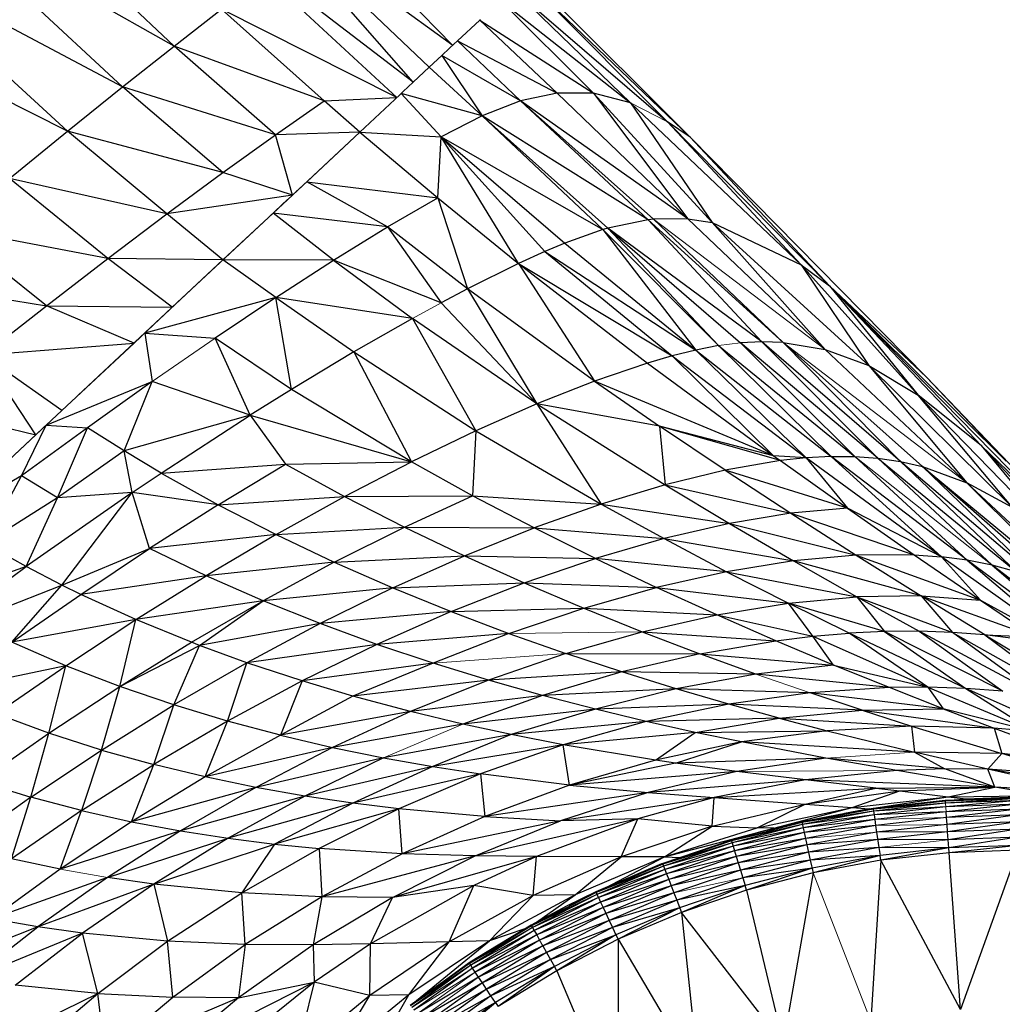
# Paper-space layout '_Right' of a CAD drawing. Header units: millimetres. Extents: x -464 to -1, y 0 to 650.
# Tile 19 of 50: x -39 to -20, y 130 to 149. Entities that reach past the tile are written whole.
import ezdxf

# ---------------------------------------------------------------- set-up
doc = ezdxf.new("R2010")
doc.units = ezdxf.units.MM

psp = doc.layouts.new('_Right')

# ---------------------------------------------------------------- linework, layer by layer
at = {"color": 7, "linetype": 'Continuous', "lineweight": 25}
for p, q in [((-35.931, 148.798), (-39.619, 152.272)), ((-30.61, 148.812), (-33.691, 151.974)), ((-31.366, 148.106), (-34.352, 151.522)), ((-31.056, 148.396), (-34.352, 151.522)), ((-30.61, 148.812), (-34.352, 151.522)), ((-36.917, 148.017), (-40.578, 151.422)), ((-35.931, 148.798), (-40.578, 151.422)), ((-31.677, 147.815), (-35.087, 150.968)), ((-31.366, 148.106), (-35.087, 150.968)), ((-37.968, 147.17), (-41.603, 150.51)), ((-36.917, 148.017), (-41.603, 150.51)), ((-29.239, 150.094), (-26.504, 147.353)), ((-26.073, 147.055), (-29.239, 150.094)), ((-29.456, 149.891), (-27.213, 147.715)), ((-29.456, 149.891), (-26.504, 147.353)), ((-29.697, 149.666), (-27.213, 147.715)), ((-37.968, 147.17), (-42.681, 149.547)), ((-35.931, 148.798), (-35.024, 149.506)), ((-33.068, 147.75), (-35.024, 149.506)), ((-31.677, 147.815), (-35.024, 149.506)), ((-30.52, 148.897), (-30.093, 149.296)), ((-30.098, 149.292), (-30.08, 149.308)), ((-30.093, 149.296), (-28.611, 147.9)), ((-30.093, 149.296), (-27.92, 147.898)), ((-30.672, 148.755), (-30.588, 148.833)), ((-30.588, 148.833), (-30.52, 148.897)), ((-30.52, 148.897), (-30.533, 148.885)), ((-29.313, 147.75), (-30.52, 148.897)), ((-30.52, 148.897), (-28.611, 147.9)), ((-36.917, 148.017), (-35.931, 148.798)), ((-33.994, 147.104), (-35.931, 148.798)), ((-33.068, 147.75), (-35.931, 148.798)), ((-30.815, 148.621), (-30.672, 148.755)), ((-30.815, 148.621), (-31.058, 148.394)), ((-29.313, 147.75), (-30.815, 148.621)), ((-30.815, 148.621), (-30.047, 147.466)), ((-31.366, 148.106), (-31.058, 148.394)), ((-31.057, 148.396), (-30.047, 147.466)), ((-31.554, 147.931), (-31.366, 148.106)), ((-37.968, 147.17), (-36.917, 148.017)), ((-34.999, 146.381), (-36.917, 148.017)), ((-33.994, 147.104), (-36.917, 148.017)), ((-31.596, 147.892), (-31.62, 147.869)), ((-31.554, 147.931), (-31.601, 147.887)), ((-31.596, 147.892), (-30.831, 147.065)), ((-30.047, 147.466), (-31.596, 147.892)), ((-28.611, 147.9), (-29.313, 147.75)), ((-27.92, 147.898), (-28.611, 147.9)), ((-28.611, 147.9), (-26.116, 145.496)), ((-27.92, 147.898), (-26.116, 145.496)), ((-27.92, 147.898), (-25.652, 145.429)), ((-27.213, 147.715), (-27.92, 147.898)), ((-33.994, 147.104), (-33.068, 147.75)), ((-33.068, 147.75), (-31.677, 147.815)), ((-32.384, 147.155), (-33.068, 147.75)), ((-31.62, 147.869), (-32.384, 147.155)), ((-29.313, 147.75), (-30.047, 147.466)), ((-26.873, 145.477), (-29.313, 147.75)), ((-26.771, 145.488), (-29.313, 147.75)), ((-26.116, 145.496), (-29.313, 147.75)), ((-27.213, 147.715), (-25.652, 145.429)), ((-27.213, 147.715), (-23.95, 144.619)), ((-30.047, 147.466), (-30.831, 147.065)), ((-30.047, 147.466), (-27.74, 145.291)), ((-30.047, 147.466), (-27.647, 145.318)), ((-26.873, 145.477), (-30.047, 147.466)), ((-26.504, 147.353), (-23.95, 144.619)), ((-26.073, 147.055), (-26.504, 147.353)), ((-39.075, 146.267), (-37.968, 147.17)), ((-36.071, 145.59), (-37.968, 147.17)), ((-34.999, 146.381), (-37.968, 147.17)), ((-32.384, 147.155), (-33.994, 147.104)), ((-33.672, 145.951), (-32.384, 147.155)), ((-32.384, 147.155), (-33.398, 146.207)), ((-32.384, 147.155), (-30.895, 145.897)), ((-32.384, 147.155), (-30.831, 147.065)), ((-34.999, 146.381), (-33.994, 147.104)), ((-33.672, 145.951), (-33.994, 147.104)), ((-30.895, 145.897), (-30.831, 147.065)), ((-29.35, 144.643), (-30.831, 147.065)), ((-28.852, 144.871), (-30.831, 147.065)), ((-30.831, 147.065), (-28.464, 145.034)), ((-30.831, 147.065), (-27.74, 145.291)), ((-26.073, 147.055), (-23.413, 144.215)), ((-21.556, 142.473), (-26.073, 147.055)), ((-36.071, 145.59), (-34.999, 146.381)), ((-33.672, 145.951), (-34.999, 146.381)), ((-37.199, 144.739), (-39.075, 146.267)), ((-36.071, 145.59), (-39.075, 146.267)), ((-33.609, 146.01), (-33.398, 146.207)), ((-31.856, 145.346), (-33.398, 146.207)), ((-33.398, 146.207), (-30.895, 145.897)), ((-33.672, 145.951), (-36.071, 145.59)), ((-35.966, 143.807), (-33.672, 145.951)), ((-34.118, 145.535), (-33.764, 145.865)), ((-31.856, 145.346), (-30.895, 145.897)), ((-30.895, 145.897), (-30.324, 144.159)), ((-30.895, 145.897), (-29.35, 144.643)), ((-37.199, 144.739), (-36.071, 145.59)), ((-34.999, 144.711), (-36.071, 145.59)), ((-34.042, 145.605), (-34.999, 144.711)), ((-32.888, 144.707), (-34.042, 145.605)), ((-31.856, 145.346), (-34.042, 145.605)), ((-26.873, 145.477), (-27.647, 145.318)), ((-26.771, 145.488), (-26.873, 145.477)), ((-24.701, 143.149), (-26.873, 145.477)), ((-24.297, 143.137), (-26.873, 145.477)), ((-26.116, 145.496), (-26.771, 145.488)), ((-24.297, 143.137), (-26.771, 145.488)), ((-26.116, 145.496), (-23.494, 143.003)), ((-26.116, 145.496), (-25.652, 145.429)), ((-25.652, 145.429), (-22.661, 142.695)), ((-25.652, 145.429), (-23.95, 144.619)), ((-38.372, 143.838), (-40.225, 145.317)), ((-37.199, 144.739), (-40.225, 145.317)), ((-32.888, 144.707), (-31.856, 145.346)), ((-31.856, 145.346), (-30.828, 143.893)), ((-30.324, 144.159), (-31.856, 145.346)), ((-27.74, 145.291), (-28.464, 145.034)), ((-27.647, 145.318), (-27.74, 145.291)), ((-27.74, 145.291), (-25.966, 142.991)), ((-27.74, 145.291), (-25.532, 143.074)), ((-27.647, 145.318), (-25.532, 143.074)), ((-27.647, 145.318), (-25.112, 143.128)), ((-24.701, 143.149), (-27.647, 145.318)), ((-28.852, 144.871), (-29.35, 144.643)), ((-28.464, 145.034), (-28.852, 144.871)), ((-28.852, 144.871), (-26.418, 142.879)), ((-28.852, 144.871), (-25.966, 142.991)), ((-28.464, 145.034), (-25.966, 142.991)), ((-38.372, 143.838), (-37.199, 144.739)), ((-34.999, 144.711), (-37.232, 142.623)), ((-35.966, 143.807), (-37.199, 144.739)), ((-34.999, 144.711), (-37.199, 144.739)), ((-33.989, 143.996), (-34.999, 144.711)), ((-32.888, 144.707), (-34.999, 144.711)), ((-33.989, 143.996), (-32.888, 144.707)), ((-32.888, 144.707), (-31.379, 143.593)), ((-30.828, 143.893), (-32.888, 144.707)), ((-29.35, 144.643), (-30.324, 144.159)), ((-29.35, 144.643), (-27.902, 142.397)), ((-29.35, 144.643), (-26.889, 142.742)), ((-29.35, 144.643), (-26.418, 142.879)), ((-23.95, 144.619), (-22.661, 142.695)), ((-23.95, 144.619), (-21.714, 142.13)), ((-23.95, 144.619), (-23.413, 144.215)), ((-41.409, 144.33), (-38.372, 143.838)), ((-30.324, 144.159), (-30.828, 143.893)), ((-30.324, 144.159), (-29, 141.963)), ((-27.902, 142.397), (-30.324, 144.159)), ((-23.413, 144.215), (-21.714, 142.13)), ((-23.413, 144.215), (-20.514, 141.169)), ((-23.413, 144.215), (-18.731, 139.438)), ((-21.556, 142.473), (-23.413, 144.215)), ((-33.989, 143.996), (-36.494, 143.313)), ((-33.989, 143.996), (-35.147, 143.22)), ((-33.687, 142.238), (-33.989, 143.996)), ((-33.989, 143.996), (-32.498, 142.953)), ((-31.379, 143.593), (-33.989, 143.996)), ((-39.578, 142.894), (-38.372, 143.838)), ((-36.697, 143.123), (-38.372, 143.838)), ((-38.372, 143.838), (-35.966, 143.807)), ((-36.697, 143.123), (-35.966, 143.807)), ((-30.828, 143.893), (-29, 141.963)), ((-31.379, 143.593), (-32.498, 142.953)), ((-31.379, 143.593), (-30.169, 141.447)), ((-29, 141.963), (-31.379, 143.593)), ((-36.494, 143.313), (-36.35, 142.387)), ((-36.494, 143.313), (-35.147, 143.22)), ((-34.481, 141.743), (-35.147, 143.22)), ((-33.687, 142.238), (-35.147, 143.22)), ((-39.578, 142.894), (-36.697, 143.123)), ((-36.697, 143.123), (-38.079, 141.832)), ((-25.966, 142.991), (-26.418, 142.879)), ((-25.532, 143.074), (-25.966, 142.991)), ((-25.966, 142.991), (-23.854, 140.931)), ((-25.966, 142.991), (-23.382, 140.959)), ((-25.532, 143.074), (-23.382, 140.959)), ((-25.532, 143.074), (-22.928, 140.957)), ((-24.701, 143.149), (-25.112, 143.128)), ((-25.112, 143.128), (-22.928, 140.957)), ((-22.487, 140.925), (-25.112, 143.128)), ((-22.487, 140.925), (-24.701, 143.149)), ((-22.056, 140.861), (-24.701, 143.149)), ((-24.297, 143.137), (-24.701, 143.149)), ((-22.056, 140.861), (-24.297, 143.137)), ((-21.633, 140.763), (-24.297, 143.137)), ((-24.297, 143.137), (-23.494, 143.003)), ((-23.494, 143.003), (-22.661, 142.695)), ((-38.572, 141.371), (-39.578, 142.894)), ((-38.079, 141.832), (-39.578, 142.894)), ((-32.498, 142.953), (-33.687, 142.238)), ((-32.498, 142.953), (-30.169, 141.447)), ((-32.498, 142.953), (-31.398, 140.853)), ((-26.418, 142.879), (-26.889, 142.742)), ((-26.418, 142.879), (-24.48, 140.972)), ((-26.418, 142.879), (-23.854, 140.931)), ((-26.889, 142.742), (-27.902, 142.397)), ((-26.889, 142.742), (-24.48, 140.972)), ((-22.661, 142.695), (-19.917, 139.98)), ((-22.661, 142.695), (-20.789, 140.456)), ((-22.661, 142.695), (-21.714, 142.13)), ((-20.038, 140.869), (-21.556, 142.473)), ((-38.373, 141.557), (-36.35, 142.387)), ((-36.35, 142.387), (-37.587, 141.506)), ((-36.888, 141.063), (-36.35, 142.387)), ((-34.481, 141.743), (-36.35, 142.387)), ((-33.687, 142.238), (-34.481, 141.743)), ((-31.398, 140.853), (-33.687, 142.238)), ((-27.902, 142.397), (-29, 141.963)), ((-24.48, 140.972), (-27.902, 142.397)), ((-27.902, 142.397), (-26.66, 141.537)), ((-19.917, 139.98), (-21.714, 142.13)), ((-21.714, 142.13), (-18.939, 139.262)), ((-20.514, 141.169), (-21.714, 142.13)), ((-40.806, 141.917), (-38.572, 141.371)), ((-29, 141.963), (-30.169, 141.447)), ((-29, 141.963), (-27.774, 140.046)), ((-29, 141.963), (-26.553, 140.415)), ((-26.66, 141.537), (-29, 141.963)), ((-38.572, 141.371), (-38.079, 141.832)), ((-34.481, 141.743), (-36.888, 141.063)), ((-36.18, 140.638), (-34.481, 141.743)), ((-34.481, 141.743), (-31.398, 140.853)), ((-34.481, 141.743), (-33.804, 140.809)), ((-40.307, 139.749), (-38.342, 141.586)), ((-38.846, 140.585), (-38.373, 141.557)), ((-37.587, 141.506), (-38.846, 140.585)), ((-38.373, 141.557), (-37.587, 141.506)), ((-38.16, 140.165), (-37.587, 141.506)), ((-36.888, 141.063), (-37.587, 141.506)), ((-26.66, 141.537), (-26.553, 140.415)), ((-25.407, 140.694), (-26.66, 141.537)), ((-24.348, 140.877), (-26.66, 141.537)), ((-24.48, 140.972), (-26.66, 141.537)), ((-40.307, 139.749), (-38.572, 141.371)), ((-39.183, 140.8), (-38.572, 141.371)), ((-30.169, 141.447), (-31.398, 140.853)), ((-30.169, 141.447), (-30.23, 140.207)), ((-30.169, 141.447), (-27.774, 140.046)), ((-17.755, 138.202), (-20.514, 141.169)), ((-20.514, 141.169), (-18.939, 139.262)), ((-20.514, 141.169), (-18.731, 139.438)), ((-36.888, 141.063), (-38.16, 140.165)), ((-36.733, 140.266), (-36.888, 141.063)), ((-36.18, 140.638), (-36.888, 141.063)), ((-23.854, 140.931), (-24.48, 140.972)), ((-24.48, 140.972), (-24.348, 140.877)), ((-23.854, 140.931), (-24.348, 140.877)), ((-23.382, 140.959), (-23.854, 140.931)), ((-23.854, 140.931), (-23.067, 139.967)), ((-21.273, 139.039), (-23.854, 140.931)), ((-21.273, 139.039), (-23.382, 140.959)), ((-20.778, 138.974), (-23.382, 140.959)), ((-23.382, 140.959), (-22.928, 140.957)), ((-20.778, 138.974), (-22.928, 140.957)), ((-22.928, 140.957), (-22.487, 140.925)), ((-20.302, 138.88), (-22.487, 140.925)), ((-22.487, 140.925), (-19.84, 138.754)), ((-22.487, 140.925), (-22.056, 140.861)), ((-36.18, 140.638), (-33.804, 140.809)), ((-35.09, 140.03), (-33.804, 140.809)), ((-33.804, 140.809), (-31.398, 140.853)), ((-33.804, 140.809), (-32.674, 140.19)), ((-32.674, 140.19), (-31.398, 140.853)), ((-30.23, 140.207), (-31.398, 140.853)), ((-24.348, 140.877), (-25.407, 140.694)), ((-24.348, 140.877), (-23.067, 139.967)), ((-19.84, 138.754), (-22.056, 140.861)), ((-19.39, 138.596), (-22.056, 140.861)), ((-22.056, 140.861), (-21.633, 140.763)), ((-19.39, 138.596), (-21.633, 140.763)), ((-18.947, 138.403), (-21.633, 140.763)), ((-21.633, 140.763), (-18.508, 138.175)), ((-21.633, 140.763), (-20.789, 140.456)), ((-38.846, 140.585), (-40.307, 139.749)), ((-39.543, 139.289), (-38.846, 140.585)), ((-38.16, 140.165), (-38.846, 140.585)), ((-36.733, 140.266), (-36.18, 140.638)), ((-36.18, 140.638), (-35.09, 140.03)), ((-25.407, 140.694), (-26.553, 140.415)), ((-23.067, 139.967), (-25.407, 140.694)), ((-25.407, 140.694), (-24.151, 139.871)), ((-26.553, 140.415), (-27.774, 140.046)), ((-26.553, 140.415), (-25.323, 139.676)), ((-26.553, 140.415), (-24.151, 139.871)), ((-18.508, 138.175), (-20.789, 140.456)), ((-20.789, 140.456), (-18.069, 137.909)), ((-19.917, 139.98), (-20.789, 140.456)), ((-38.16, 140.165), (-39.543, 139.289)), ((-36.733, 140.266), (-38.761, 138.852)), ((-38.761, 138.852), (-38.16, 140.165)), ((-36.733, 140.266), (-38.16, 140.165)), ((-38.078, 138.498), (-36.733, 140.266)), ((-36.399, 139.198), (-36.733, 140.266)), ((-35.09, 140.03), (-36.733, 140.266)), ((-35.09, 140.03), (-32.674, 140.19)), ((-33.985, 139.463), (-32.674, 140.19)), ((-32.674, 140.19), (-30.23, 140.207)), ((-32.674, 140.19), (-31.533, 139.606)), ((-31.533, 139.606), (-30.23, 140.207)), ((-30.23, 140.207), (-27.774, 140.046)), ((-29.056, 139.592), (-30.23, 140.207)), ((-35.09, 140.03), (-36.399, 139.198)), ((-35.09, 140.03), (-33.985, 139.463)), ((-27.774, 140.046), (-29.056, 139.592)), ((-27.774, 140.046), (-25.323, 139.676)), ((-27.774, 140.046), (-26.572, 139.387)), ((-24.151, 139.871), (-25.323, 139.676)), ((-23.067, 139.967), (-24.151, 139.871)), ((-24.151, 139.871), (-22.9, 139.07)), ((-24.151, 139.871), (-21.791, 139.076)), ((-23.067, 139.967), (-21.791, 139.076)), ((-21.273, 139.039), (-23.067, 139.967)), ((-33.985, 139.463), (-31.533, 139.606)), ((-32.871, 138.935), (-31.533, 139.606)), ((-31.533, 139.606), (-30.387, 139.057)), ((-31.533, 139.606), (-29.056, 139.592)), ((-25.323, 139.676), (-26.572, 139.387)), ((-25.323, 139.676), (-24.099, 138.962)), ((-25.323, 139.676), (-22.9, 139.07)), ((-33.985, 139.463), (-36.399, 139.198)), ((-33.985, 139.463), (-35.319, 138.677)), ((-33.985, 139.463), (-32.871, 138.935)), ((-30.387, 139.057), (-29.056, 139.592)), ((-29.056, 139.592), (-26.572, 139.387)), ((-27.883, 139.007), (-29.056, 139.592)), ((-38.761, 138.852), (-39.543, 139.289)), ((-26.572, 139.387), (-27.883, 139.007)), ((-26.572, 139.387), (-25.376, 138.755)), ((-26.572, 139.387), (-24.099, 138.962)), ((-38.078, 138.498), (-36.399, 139.198)), ((-37.717, 138.321), (-36.399, 139.198)), ((-35.319, 138.677), (-36.399, 139.198)), ((-32.871, 138.935), (-30.387, 139.057)), ((-31.753, 138.446), (-30.387, 139.057)), ((-30.387, 139.057), (-29.243, 138.541)), ((-30.387, 139.057), (-27.883, 139.007)), ((-22.9, 139.07), (-24.099, 138.962)), ((-21.791, 139.076), (-22.9, 139.07)), ((-22.9, 139.07), (-21.661, 138.295)), ((-22.9, 139.07), (-20.526, 138.208)), ((-21.791, 139.076), (-20.526, 138.208)), ((-21.791, 139.076), (-21.273, 139.039)), ((-18.74, 137.235), (-21.273, 139.039)), ((-20.778, 138.974), (-21.273, 139.039)), ((-20.526, 138.208), (-21.273, 139.039)), ((-38.761, 138.852), (-41.336, 137.928)), ((-40.575, 137.518), (-38.761, 138.852)), ((-38.078, 138.498), (-38.761, 138.852)), ((-32.871, 138.935), (-35.319, 138.677)), ((-32.871, 138.935), (-34.231, 138.2)), ((-32.871, 138.935), (-31.753, 138.446)), ((-29.243, 138.541), (-27.883, 139.007)), ((-25.376, 138.755), (-27.883, 139.007)), ((-27.883, 139.007), (-26.717, 138.453)), ((-24.099, 138.962), (-25.376, 138.755)), ((-24.099, 138.962), (-22.889, 138.275)), ((-21.661, 138.295), (-24.099, 138.962)), ((-20.778, 138.974), (-18.74, 137.235)), ((-18.222, 137.074), (-20.778, 138.974)), ((-20.302, 138.88), (-20.778, 138.974)), ((-20.302, 138.88), (-18.222, 137.074)), ((-17.723, 136.882), (-20.302, 138.88)), ((-19.84, 138.754), (-20.302, 138.88)), ((-35.319, 138.677), (-37.717, 138.321)), ((-36.662, 137.84), (-35.319, 138.677)), ((-34.231, 138.2), (-35.319, 138.677)), ((-25.376, 138.755), (-26.717, 138.453)), ((-25.376, 138.755), (-24.195, 138.152)), ((-25.376, 138.755), (-22.889, 138.275)), ((-40.575, 137.518), (-38.078, 138.498)), ((-39.033, 137.407), (-38.078, 138.498)), ((-37.717, 138.321), (-38.078, 138.498)), ((-31.753, 138.446), (-29.243, 138.541)), ((-30.639, 137.993), (-29.243, 138.541)), ((-29.243, 138.541), (-26.717, 138.453)), ((-29.243, 138.541), (-28.107, 138.058)), ((-39.033, 137.407), (-37.717, 138.321)), ((-36.662, 137.84), (-37.717, 138.321)), ((-31.753, 138.446), (-34.231, 138.2)), ((-31.753, 138.446), (-33.143, 137.764)), ((-31.753, 138.446), (-30.639, 137.993)), ((-28.107, 138.058), (-26.717, 138.453)), ((-26.717, 138.453), (-24.195, 138.152)), ((-25.565, 137.929), (-26.717, 138.453)), ((-21.661, 138.295), (-22.889, 138.275)), ((-21.661, 138.295), (-21.06, 137.595)), ((-20.444, 137.547), (-21.661, 138.295)), ((-21.661, 138.295), (-19.497, 137.511)), ((-21.661, 138.295), (-20.526, 138.208)), ((-34.231, 138.2), (-36.662, 137.84)), ((-35.602, 137.406), (-34.231, 138.2)), ((-35.447, 137.346), (-34.231, 138.2)), ((-33.143, 137.764), (-34.231, 138.2)), ((-25.565, 137.929), (-24.195, 138.152)), ((-24.195, 138.152), (-22.889, 138.275)), ((-23.727, 137.52), (-24.195, 138.152)), ((-23.034, 137.579), (-24.195, 138.152)), ((-22.357, 137.611), (-24.195, 138.152)), ((-22.889, 138.275), (-22.357, 137.611)), ((-22.889, 138.275), (-21.699, 137.617)), ((-22.889, 138.275), (-21.06, 137.595)), ((-20.526, 138.208), (-19.497, 137.511)), ((-20.526, 138.208), (-18.74, 137.235)), ((-30.639, 137.993), (-33.143, 137.764)), ((-30.639, 137.993), (-32.058, 137.367)), ((-30.639, 137.993), (-28.107, 138.058)), ((-30.639, 137.993), (-29.534, 137.575)), ((-29.534, 137.575), (-28.107, 138.058)), ((-28.107, 138.058), (-25.565, 137.929)), ((-28.107, 138.058), (-26.987, 137.608)), ((-26.987, 137.608), (-25.565, 137.929)), ((-24.435, 137.435), (-25.565, 137.929)), ((-25.565, 137.929), (-23.727, 137.52)), ((-36.662, 137.84), (-39.033, 137.407)), ((-38.003, 136.959), (-36.662, 137.84)), ((-36.97, 136.56), (-36.662, 137.84)), ((-35.602, 137.406), (-36.662, 137.84)), ((-33.143, 137.764), (-35.447, 137.346)), ((-33.143, 137.764), (-34.542, 137.016)), ((-32.058, 137.367), (-33.143, 137.764)), ((-29.534, 137.575), (-32.058, 137.367)), ((-29.534, 137.575), (-30.984, 137.007)), ((-29.534, 137.575), (-28.445, 137.191)), ((-28.445, 137.191), (-26.987, 137.608)), ((-26.987, 137.608), (-24.435, 137.435)), ((-26.987, 137.608), (-25.888, 137.188)), ((-23.727, 137.52), (-23.034, 137.579)), ((-22.357, 137.611), (-23.034, 137.579)), ((-21.529, 136.546), (-23.034, 137.579)), ((-20.805, 136.524), (-23.034, 137.579)), ((-21.699, 137.617), (-22.357, 137.611)), ((-22.357, 137.611), (-20.805, 136.524)), ((-20.099, 136.473), (-22.357, 137.611)), ((-21.699, 137.617), (-20.099, 136.473)), ((-19.412, 136.392), (-21.699, 137.617)), ((-21.06, 137.595), (-21.699, 137.617)), ((-21.06, 137.595), (-18.745, 136.283)), ((-19.412, 136.392), (-21.06, 137.595)), ((-20.444, 137.547), (-21.06, 137.595)), ((-20.444, 137.547), (-18.745, 136.283)), ((-20.444, 137.547), (-18.101, 136.144)), ((-19.85, 137.471), (-20.444, 137.547)), ((-20.444, 137.547), (-19.497, 137.511)), ((-38.003, 136.959), (-39.033, 137.407)), ((-36.97, 136.56), (-35.602, 137.406)), ((-36.97, 136.56), (-35.447, 137.346)), ((-35.938, 136.208), (-35.447, 137.346)), ((-35.447, 137.346), (-35.602, 137.406)), ((-34.542, 137.016), (-35.447, 137.346)), ((-32.058, 137.367), (-34.542, 137.016)), ((-32.058, 137.367), (-33.487, 136.667)), ((-30.984, 137.007), (-32.058, 137.367)), ((-25.888, 137.188), (-24.435, 137.435)), ((-24.435, 137.435), (-23.727, 137.52)), ((-23.333, 136.972), (-24.435, 137.435)), ((-23.727, 137.52), (-21.529, 136.546)), ((-23.333, 136.972), (-23.727, 137.52)), ((-28.445, 137.191), (-29.927, 136.682)), ((-27.378, 136.839), (-28.445, 137.191)), ((-28.445, 137.191), (-25.888, 137.188)), ((-25.888, 137.188), (-27.378, 136.839)), ((-24.817, 136.799), (-25.888, 137.188)), ((-25.888, 137.188), (-23.333, 136.972)), ((-34.542, 137.016), (-35.938, 136.208)), ((-34.913, 135.899), (-34.542, 137.016)), ((-33.487, 136.667), (-34.542, 137.016)), ((-30.984, 137.007), (-33.487, 136.667)), ((-30.984, 137.007), (-32.52, 136.379)), ((-29.927, 136.682), (-30.984, 137.007)), ((-23.333, 136.972), (-24.817, 136.799)), ((-22.267, 136.54), (-23.333, 136.972)), ((-23.333, 136.972), (-21.529, 136.546)), ((-38.003, 136.959), (-40.336, 136.463)), ((-39.33, 136.041), (-38.003, 136.959)), ((-38.322, 135.671), (-38.003, 136.959)), ((-36.97, 136.56), (-38.003, 136.959)), ((-27.378, 136.839), (-29.927, 136.682)), ((-27.378, 136.839), (-28.891, 136.389)), ((-26.339, 136.517), (-27.378, 136.839)), ((-24.817, 136.799), (-27.378, 136.839)), ((-24.817, 136.799), (-26.339, 136.517)), ((-22.267, 136.54), (-24.817, 136.799)), ((-33.487, 136.667), (-34.913, 135.899)), ((-33.487, 136.667), (-33.9, 135.63)), ((-32.52, 136.379), (-33.487, 136.667)), ((-29.927, 136.682), (-32.52, 136.379)), ((-29.927, 136.682), (-31.418, 136.083)), ((-28.891, 136.389), (-29.927, 136.682)), ((-38.322, 135.671), (-36.97, 136.56)), ((-37.318, 135.348), (-36.97, 136.56)), ((-35.938, 136.208), (-36.97, 136.56)), ((-26.339, 136.517), (-28.891, 136.389)), ((-26.339, 136.517), (-27.884, 136.127)), ((-25.335, 136.224), (-26.339, 136.517)), ((-23.782, 136.439), (-26.339, 136.517)), ((-23.782, 136.439), (-25.335, 136.224)), ((-22.267, 136.54), (-23.782, 136.439)), ((-22.787, 136.108), (-23.782, 136.439)), ((-21.242, 136.137), (-23.782, 136.439)), ((-21.529, 136.546), (-22.267, 136.54)), ((-21.242, 136.137), (-22.267, 136.54)), ((-21.529, 136.546), (-21.242, 136.137)), ((-21.529, 136.546), (-19.5, 135.696)), ((-20.805, 136.524), (-21.529, 136.546)), ((-20.805, 136.524), (-19.5, 135.696)), ((-18.748, 135.596), (-20.805, 136.524)), ((-20.099, 136.473), (-20.805, 136.524)), ((-37.318, 135.348), (-35.938, 136.208)), ((-36.321, 135.07), (-35.938, 136.208)), ((-34.913, 135.899), (-35.938, 136.208)), ((-32.52, 136.379), (-33.9, 135.63)), ((-31.418, 136.083), (-32.52, 136.379)), ((-28.891, 136.389), (-31.418, 136.083)), ((-28.891, 136.389), (-30.414, 135.842)), ((-27.884, 136.127), (-28.891, 136.389)), ((-25.335, 136.224), (-27.884, 136.127)), ((-25.335, 136.224), (-26.911, 135.893)), ((-24.371, 135.958), (-25.335, 136.224)), ((-22.787, 136.108), (-25.335, 136.224)), ((-38.322, 135.671), (-39.33, 136.041)), ((-31.418, 136.083), (-33.9, 135.63)), ((-31.418, 136.083), (-32.905, 135.398)), ((-30.414, 135.842), (-31.418, 136.083)), ((-27.884, 136.127), (-30.414, 135.842)), ((-27.884, 136.127), (-29.495, 135.642)), ((-26.911, 135.893), (-27.884, 136.127)), ((-24.371, 135.958), (-22.787, 136.108)), ((-22.787, 136.108), (-21.242, 136.137)), ((-22.787, 136.108), (-21.841, 135.805)), ((-22.787, 136.108), (-20.267, 135.764)), ((-21.242, 136.137), (-20.267, 135.764)), ((-19.5, 135.696), (-21.242, 136.137)), ((-34.913, 135.899), (-36.321, 135.07)), ((-35.338, 134.834), (-34.913, 135.899)), ((-33.9, 135.63), (-34.913, 135.899)), ((-30.414, 135.842), (-32.905, 135.398)), ((-29.495, 135.642), (-30.414, 135.842)), ((-26.911, 135.893), (-29.495, 135.642)), ((-26.911, 135.893), (-28.497, 135.448)), ((-24.371, 135.958), (-26.911, 135.893)), ((-25.979, 135.685), (-26.911, 135.893)), ((-25.979, 135.685), (-24.371, 135.958)), ((-24.371, 135.958), (-23.454, 135.717)), ((-24.371, 135.958), (-21.841, 135.805)), ((-39.647, 134.747), (-38.322, 135.671)), ((-38.669, 134.446), (-38.322, 135.671)), ((-37.318, 135.348), (-38.322, 135.671)), ((-25.979, 135.685), (-28.497, 135.448)), ((-26.738, 135.154), (-25.979, 135.685)), ((-25.979, 135.685), (-23.454, 135.717)), ((-25.092, 135.501), (-25.979, 135.685)), ((-23.454, 135.717), (-25.092, 135.501)), ((-21.841, 135.805), (-23.454, 135.717)), ((-23.454, 135.717), (-21.788, 135.308)), ((-21.841, 135.805), (-21.788, 135.308)), ((-21.841, 135.805), (-20.119, 135.279)), ((-20.267, 135.764), (-21.841, 135.805)), ((-20.267, 135.764), (-20.119, 135.279)), ((-20.267, 135.764), (-18.491, 135.109)), ((-19.5, 135.696), (-20.267, 135.764)), ((-33.9, 135.63), (-35.338, 134.834)), ((-33.9, 135.63), (-32.905, 135.398)), ((-29.495, 135.642), (-31.932, 135.199)), ((-29.495, 135.642), (-30.988, 135.031)), ((-28.497, 135.448), (-29.495, 135.642)), ((-25.092, 135.501), (-26.738, 135.154)), ((-26.355, 135.097), (-25.092, 135.501)), ((-21.788, 135.308), (-25.092, 135.501)), ((-23.48, 135.195), (-25.092, 135.501)), ((-38.669, 134.446), (-37.318, 135.348)), ((-37.318, 135.348), (-37.701, 134.191)), ((-37.318, 135.348), (-36.321, 135.07)), ((-32.905, 135.398), (-35.338, 134.834)), ((-32.905, 135.398), (-34.373, 134.634)), ((-32.905, 135.398), (-31.932, 135.199)), ((-28.497, 135.448), (-30.988, 135.031)), ((-28.497, 135.448), (-30.077, 134.89)), ((-26.738, 135.154), (-28.497, 135.448)), ((-28.378, 134.677), (-28.497, 135.448)), ((-20.384, 134.983), (-21.788, 135.308)), ((-21.788, 135.308), (-21.206, 134.991)), ((-20.119, 135.279), (-21.788, 135.308)), ((-20.384, 134.983), (-20.119, 135.279)), ((-18.669, 134.853), (-20.119, 135.279)), ((-18.167, 134.786), (-20.119, 135.279)), ((-18.491, 135.109), (-20.119, 135.279)), ((-31.932, 135.199), (-34.373, 134.634)), ((-31.932, 135.199), (-33.432, 134.469)), ((-31.932, 135.199), (-30.988, 135.031)), ((-26.738, 135.154), (-28.378, 134.677)), ((-26.355, 135.097), (-28.378, 134.677)), ((-26.355, 135.097), (-26.738, 135.154)), ((-23.48, 135.195), (-26.355, 135.097)), ((-25.181, 134.938), (-26.355, 135.097)), ((-23.48, 135.195), (-25.181, 134.938)), ((-21.206, 134.991), (-23.48, 135.195)), ((-22.124, 134.959), (-23.48, 135.195)), ((-37.701, 134.191), (-36.321, 135.07)), ((-36.747, 133.977), (-36.321, 135.07)), ((-35.338, 134.834), (-36.321, 135.07)), ((-30.988, 135.031), (-33.432, 134.469)), ((-30.988, 135.031), (-32.518, 134.334)), ((-30.988, 135.031), (-30.077, 134.89)), ((-25.181, 134.938), (-28.378, 134.677)), ((-25.181, 134.938), (-26.875, 134.535)), ((-23.872, 134.779), (-25.181, 134.938)), ((-22.124, 134.959), (-23.872, 134.779)), ((-21.206, 134.991), (-22.124, 134.959)), ((-20.255, 134.64), (-22.124, 134.959)), ((-20.255, 134.64), (-21.206, 134.991)), ((-20.384, 134.983), (-21.206, 134.991)), ((-20.255, 134.64), (-20.384, 134.983)), ((-18.45, 134.54), (-20.384, 134.983)), ((-17.528, 134.521), (-20.384, 134.983)), ((-18.669, 134.853), (-20.384, 134.983)), ((-39.647, 134.747), (-38.669, 134.446)), ((-35.338, 134.834), (-36.747, 133.977)), ((-34.373, 134.634), (-35.338, 134.834)), ((-30.077, 134.89), (-32.518, 134.334)), ((-30.077, 134.89), (-31.638, 134.227)), ((-30.077, 134.89), (-29.996, 134.078)), ((-28.378, 134.677), (-30.077, 134.89)), ((-23.872, 134.779), (-26.875, 134.535)), ((-23.872, 134.779), (-25.613, 134.44)), ((-22.528, 134.619), (-23.872, 134.779)), ((-20.255, 134.64), (-23.872, 134.779)), ((-34.373, 134.634), (-36.747, 133.977)), ((-34.373, 134.634), (-35.811, 133.802)), ((-33.432, 134.469), (-34.373, 134.634)), ((-28.378, 134.677), (-29.996, 134.078)), ((-26.875, 134.535), (-29.996, 134.078)), ((-26.875, 134.535), (-28.547, 133.994)), ((-28.378, 134.677), (-26.875, 134.535)), ((-26.875, 134.535), (-25.613, 134.44)), ((-25.613, 134.44), (-22.528, 134.619)), ((-23.873, 134.314), (-22.528, 134.619)), ((-23.873, 134.314), (-22.068, 134.565)), ((-22.979, 134.249), (-22.068, 134.565)), ((-22.528, 134.619), (-20.255, 134.64)), ((-22.528, 134.619), (-22.068, 134.565)), ((-22.068, 134.565), (-20.255, 134.64)), ((-22.068, 134.565), (-21.142, 134.455)), ((-21.142, 134.455), (-20.255, 134.64)), ((-19.295, 134.475), (-20.255, 134.64)), ((-18.45, 134.54), (-20.255, 134.64)), ((-38.669, 134.446), (-39.98, 133.511)), ((-39.038, 133.27), (-38.669, 134.446)), ((-37.701, 134.191), (-38.669, 134.446)), ((-33.432, 134.469), (-35.811, 133.802)), ((-33.432, 134.469), (-34.899, 133.661)), ((-32.518, 134.334), (-34.899, 133.661)), ((-32.518, 134.334), (-34.015, 133.551)), ((-32.518, 134.334), (-33.432, 134.469)), ((-31.638, 134.227), (-32.518, 134.334)), ((-25.613, 134.44), (-28.547, 133.994)), ((-25.613, 134.44), (-27.074, 134.031)), ((-25.652, 133.892), (-25.613, 134.44)), ((-25.613, 134.44), (-23.873, 134.314)), ((-22.979, 134.249), (-21.142, 134.455)), ((-22.65, 134.226), (-21.142, 134.455)), ((-21.198, 134.382), (-22.577, 134.23)), ((-21.198, 134.382), (-22.575, 134.216)), ((-21.197, 134.368), (-22.575, 134.216)), ((-21.194, 134.33), (-22.575, 134.216)), ((-21.194, 134.33), (-22.57, 134.179)), ((-19.811, 134.433), (-21.198, 134.382)), ((-21.198, 134.382), (-20.805, 134.407)), ((-21.197, 134.368), (-21.198, 134.382)), ((-19.811, 134.433), (-21.197, 134.368)), ((-19.811, 134.419), (-21.197, 134.368)), ((-21.194, 134.33), (-21.197, 134.368)), ((-19.811, 134.419), (-21.194, 134.33)), ((-19.811, 134.381), (-21.194, 134.33)), ((-19.811, 134.381), (-21.189, 134.262)), ((-21.142, 134.455), (-19.295, 134.475)), ((-21.142, 134.455), (-20.801, 134.415)), ((-21.008, 134.394), (-20.801, 134.415)), ((-20.943, 134.398), (-20.801, 134.415)), ((-20.768, 134.408), (-20.805, 134.407)), ((-20.801, 134.415), (-19.295, 134.475)), ((-20.801, 134.415), (-20.752, 134.409)), ((-20.801, 134.415), (-20.482, 134.415)), ((-20.73, 134.409), (-20.767, 134.408)), ((-20.752, 134.409), (-20.695, 134.409)), ((-19.811, 134.433), (-20.722, 134.409)), ((-37.701, 134.191), (-39.038, 133.27)), ((-38.111, 133.071), (-37.701, 134.191)), ((-37.701, 134.191), (-36.747, 133.977)), ((-31.638, 134.227), (-34.015, 133.551)), ((-31.638, 134.227), (-33.163, 133.467)), ((-31.578, 133.364), (-31.638, 134.227)), ((-29.996, 134.078), (-31.638, 134.227)), ((-25.652, 133.892), (-23.873, 134.314)), ((-24.791, 133.863), (-23.873, 134.314)), ((-24.791, 133.863), (-22.979, 134.249)), ((-24.474, 133.852), (-22.979, 134.249)), ((-22.783, 134.199), (-23.942, 133.978)), ((-22.575, 134.216), (-23.939, 133.965)), ((-22.783, 134.199), (-23.939, 133.965)), ((-22.57, 134.179), (-23.939, 133.965)), ((-22.57, 134.179), (-23.931, 133.927)), ((-23.873, 134.314), (-22.979, 134.249)), ((-22.65, 134.226), (-23.126, 134.135)), ((-22.979, 134.249), (-22.65, 134.226)), ((-22.577, 134.23), (-22.783, 134.199)), ((-22.575, 134.216), (-22.783, 134.199)), ((-22.65, 134.226), (-22.193, 134.272)), ((-22.575, 134.216), (-22.577, 134.23)), ((-22.575, 134.216), (-22.57, 134.179)), ((-21.189, 134.262), (-22.57, 134.179)), ((-22.57, 134.179), (-22.56, 134.111)), ((-21.189, 134.262), (-22.56, 134.111)), ((-21.182, 134.169), (-22.56, 134.111)), ((-21.182, 134.169), (-22.546, 134.019)), ((-19.811, 134.312), (-21.189, 134.262)), ((-19.811, 134.312), (-21.182, 134.169)), ((-19.811, 134.219), (-21.182, 134.169)), ((-21.174, 134.057), (-21.182, 134.169)), ((-19.811, 134.219), (-21.174, 134.057)), ((-36.747, 133.977), (-38.111, 133.071)), ((-36.747, 133.977), (-35.811, 133.802)), ((-29.996, 134.078), (-31.578, 133.364)), ((-28.547, 133.994), (-31.578, 133.364)), ((-27.074, 134.031), (-30.18, 133.323)), ((-30.18, 133.323), (-28.547, 133.994)), ((-29.996, 134.078), (-28.547, 133.994)), ((-27.074, 134.031), (-29.007, 133.313)), ((-27.074, 134.031), (-28.547, 133.994)), ((-27.39, 133.307), (-27.074, 134.031)), ((-25.652, 133.892), (-27.074, 134.031)), ((-23.939, 133.965), (-25.281, 133.614)), ((-23.942, 133.978), (-24.729, 133.785)), ((-23.939, 133.965), (-24.729, 133.785)), ((-23.942, 133.978), (-23.871, 133.66)), ((-22.56, 134.111), (-23.931, 133.927)), ((-22.56, 134.111), (-23.916, 133.861)), ((-22.546, 134.019), (-23.916, 133.861)), ((-22.546, 134.019), (-23.896, 133.77)), ((-23.126, 134.135), (-23.106, 134.137)), ((-22.56, 134.111), (-22.546, 134.019)), ((-22.546, 134.019), (-22.53, 133.908)), ((-21.174, 134.057), (-22.53, 133.908)), ((-19.811, 134.107), (-21.174, 134.057)), ((-21.165, 133.927), (-21.174, 134.057)), ((-19.811, 134.107), (-21.165, 133.927)), ((-19.811, 133.976), (-21.165, 133.927)), ((-19.811, 133.976), (-21.154, 133.784)), ((-35.811, 133.802), (-38.111, 133.071)), ((-35.811, 133.802), (-37.204, 132.91)), ((-35.811, 133.802), (-34.899, 133.661)), ((-25.652, 133.892), (-27.39, 133.307)), ((-26.56, 133.304), (-25.652, 133.892)), ((-26.56, 133.304), (-24.791, 133.863)), ((-26.56, 133.304), (-24.738, 133.783)), ((-25.652, 133.892), (-24.791, 133.863)), ((-24.729, 133.785), (-25.285, 133.627)), ((-23.931, 133.927), (-25.281, 133.614)), ((-24.729, 133.785), (-25.281, 133.614)), ((-23.931, 133.927), (-25.27, 133.577)), ((-23.916, 133.861), (-25.27, 133.577)), ((-23.916, 133.861), (-25.25, 133.512)), ((-23.896, 133.77), (-25.25, 133.512)), ((-23.896, 133.77), (-25.223, 133.423)), ((-24.474, 133.852), (-24.791, 133.863)), ((-24.717, 133.788), (-24.474, 133.852)), ((-24.533, 133.833), (-24.474, 133.852)), ((-24.474, 133.852), (-24.367, 133.874)), ((-24.474, 133.852), (-24.458, 133.852)), ((-22.53, 133.908), (-23.896, 133.77)), ((-22.53, 133.908), (-23.871, 133.66)), ((-22.511, 133.779), (-23.843, 133.533)), ((-22.53, 133.908), (-22.511, 133.779)), ((-21.165, 133.927), (-22.511, 133.779)), ((-21.154, 133.784), (-22.511, 133.779)), ((-22.511, 133.779), (-22.468, 133.487)), ((-21.154, 133.784), (-22.49, 133.637)), ((-21.154, 133.784), (-21.165, 133.927)), ((-19.811, 133.833), (-21.154, 133.784)), ((-21.143, 133.632), (-21.154, 133.784)), ((-19.811, 133.833), (-21.143, 133.632)), ((-37.204, 132.91), (-34.899, 133.661)), ((-34.899, 133.661), (-36.32, 132.784)), ((-34.899, 133.661), (-34.015, 133.551)), ((-25.285, 133.627), (-26.598, 133.179)), ((-25.285, 133.627), (-26.593, 133.166)), ((-25.281, 133.614), (-26.593, 133.166)), ((-25.27, 133.577), (-26.593, 133.166)), ((-25.27, 133.577), (-26.58, 133.13)), ((-25.281, 133.614), (-25.285, 133.627)), ((-25.281, 133.614), (-25.27, 133.577)), ((-25.27, 133.577), (-25.223, 133.423)), ((-23.871, 133.66), (-25.223, 133.423)), ((-23.871, 133.66), (-25.191, 133.315)), ((-23.871, 133.66), (-23.843, 133.533)), ((-22.49, 133.637), (-23.843, 133.533)), ((-22.49, 133.637), (-23.812, 133.393)), ((-21.143, 133.632), (-22.49, 133.637)), ((-19.811, 133.681), (-21.143, 133.632)), ((-21.132, 133.477), (-21.143, 133.632)), ((-19.811, 133.681), (-21.132, 133.477)), ((-36.32, 132.784), (-34.015, 133.551)), ((-34.015, 133.551), (-34.641, 132.619)), ((-34.641, 132.619), (-33.163, 133.467)), ((-34.015, 133.551), (-33.163, 133.467)), ((-33.163, 133.467), (-33.109, 132.545)), ((-31.578, 133.364), (-33.163, 133.467)), ((-25.25, 133.512), (-26.58, 133.13)), ((-25.25, 133.512), (-26.555, 133.067)), ((-25.223, 133.423), (-26.555, 133.067)), ((-25.223, 133.423), (-26.522, 132.98)), ((-25.223, 133.423), (-25.191, 133.315)), ((-23.843, 133.533), (-25.191, 133.315)), ((-23.843, 133.533), (-25.153, 133.19)), ((-23.812, 133.393), (-25.153, 133.19)), ((-23.812, 133.393), (-25.112, 133.053)), ((-23.843, 133.533), (-23.779, 133.244)), ((-22.468, 133.487), (-23.812, 133.393)), ((-22.468, 133.487), (-23.779, 133.244)), ((-22.468, 133.487), (-22.445, 133.332)), ((-21.132, 133.477), (-22.468, 133.487)), ((-21.132, 133.477), (-22.445, 133.332)), ((-21.132, 133.477), (-22.432, 133.241)), ((-19.811, 133.525), (-21.132, 133.477)), ((-21.125, 133.385), (-21.132, 133.477)), ((-19.811, 133.525), (-21.125, 133.385)), ((-19.811, 133.433), (-21.125, 133.385)), ((-19.811, 133.433), (-20.91, 130.392)), ((-38.111, 133.071), (-39.038, 133.27)), ((-31.578, 133.364), (-33.109, 132.545)), ((-30.18, 133.323), (-33.109, 132.545)), ((-31.76, 132.53), (-30.18, 133.323)), ((-29.007, 133.313), (-31.76, 132.53)), ((-30.18, 133.323), (-31.578, 133.364)), ((-29.007, 133.313), (-30.204, 132.76)), ((-29.007, 133.313), (-30.18, 133.323)), ((-29.07, 132.567), (-29.007, 133.313)), ((-27.39, 133.307), (-29.07, 132.567)), ((-27.39, 133.307), (-29.007, 133.313)), ((-28.27, 132.58), (-27.39, 133.307)), ((-26.56, 133.304), (-28.27, 132.58)), ((-27.693, 132.714), (-26.56, 133.304)), ((-26.56, 133.304), (-27.39, 133.307)), ((-26.56, 133.304), (-26.271, 133.291)), ((-25.191, 133.315), (-26.522, 132.98)), ((-25.191, 133.315), (-26.482, 132.875)), ((-25.191, 133.315), (-25.112, 133.053)), ((-23.779, 133.244), (-25.112, 133.053)), ((-23.779, 133.244), (-25.068, 132.907)), ((-22.445, 133.332), (-23.779, 133.244)), ((-23.779, 133.244), (-23.725, 133.002)), ((-22.445, 133.332), (-23.745, 133.092)), ((-22.445, 133.332), (-23.725, 133.002)), ((-22.432, 133.241), (-23.725, 133.002)), ((-22.432, 133.241), (-22.622, 130.167)), ((-22.432, 133.241), (-22.445, 133.332)), ((-21.125, 133.385), (-22.432, 133.241)), ((-20.91, 130.392), (-22.432, 133.241)), ((-20.91, 130.392), (-21.125, 133.385)), ((-38.111, 133.071), (-39.419, 132.122)), ((-26.62, 133.171), (-27.876, 132.636)), ((-26.62, 133.171), (-27.87, 132.624)), ((-26.593, 133.166), (-27.87, 132.624)), ((-26.58, 133.13), (-27.87, 132.624)), ((-26.58, 133.13), (-27.854, 132.589)), ((-26.555, 133.067), (-27.854, 132.589)), ((-26.555, 133.067), (-27.825, 132.527)), ((-26.598, 133.179), (-26.62, 133.171)), ((-26.593, 133.166), (-26.62, 133.171)), ((-26.593, 133.166), (-26.598, 133.179)), ((-26.593, 133.166), (-26.58, 133.13)), ((-26.58, 133.13), (-26.555, 133.067)), ((-26.555, 133.067), (-26.522, 132.98)), ((-25.153, 133.19), (-26.482, 132.875)), ((-25.153, 133.19), (-26.435, 132.753)), ((-25.112, 133.053), (-26.435, 132.753)), ((-25.112, 133.053), (-26.384, 132.619)), ((-25.112, 133.053), (-25.068, 132.907)), ((-23.745, 133.092), (-25.068, 132.907)), ((-23.745, 133.092), (-25.023, 132.758)), ((-23.745, 133.092), (-24.997, 132.669)), ((-37.204, 132.91), (-39.419, 132.122)), ((-37.204, 132.91), (-38.538, 131.967)), ((-36.32, 132.784), (-37.204, 132.91)), ((-26.522, 132.98), (-27.825, 132.527)), ((-26.522, 132.98), (-27.785, 132.443)), ((-26.482, 132.875), (-27.785, 132.443)), ((-26.482, 132.875), (-27.737, 132.341)), ((-26.522, 132.98), (-26.482, 132.875)), ((-26.482, 132.875), (-26.384, 132.619)), ((-25.068, 132.907), (-26.33, 132.477)), ((-25.068, 132.907), (-25.023, 132.758)), ((-23.725, 133.002), (-24.997, 132.669)), ((-23.725, 133.002), (-24.297, 129.746)), ((-36.32, 132.784), (-38.538, 131.967)), ((-36.32, 132.784), (-37.681, 131.846)), ((-34.641, 132.619), (-36.32, 132.784)), ((-36.32, 132.784), (-36.055, 131.693)), ((-30.204, 132.76), (-32.18, 131.645)), ((-30.204, 132.76), (-31.76, 132.53)), ((-30.677, 131.681), (-30.204, 132.76)), ((-29.07, 132.567), (-30.204, 132.76)), ((-27.876, 132.636), (-28.437, 132.362)), ((-27.87, 132.624), (-27.876, 132.636)), ((-26.435, 132.753), (-27.737, 132.341)), ((-26.435, 132.753), (-27.682, 132.223)), ((-25.023, 132.758), (-26.33, 132.477)), ((-25.023, 132.758), (-26.274, 132.331)), ((-25.023, 132.758), (-26.241, 132.245)), ((-24.997, 132.669), (-26.241, 132.245)), ((-24.997, 132.669), (-25.023, 132.758)), ((-24.997, 132.669), (-24.297, 129.746)), ((-36.055, 131.693), (-34.641, 132.619)), ((-34.574, 131.629), (-34.641, 132.619)), ((-33.109, 132.545), (-34.641, 132.619)), ((-33.109, 132.545), (-34.574, 131.629)), ((-33.109, 132.545), (-33.272, 131.624)), ((-31.76, 132.53), (-33.272, 131.624)), ((-31.76, 132.53), (-33.109, 132.545)), ((-32.18, 131.645), (-31.76, 132.53)), ((-29.07, 132.567), (-30.677, 131.681)), ((-28.27, 132.58), (-29.904, 131.699)), ((-29.904, 131.699), (-29.07, 132.567)), ((-27.87, 132.624), (-29.103, 131.989)), ((-27.854, 132.589), (-29.103, 131.989)), ((-27.854, 132.589), (-29.085, 131.956)), ((-27.825, 132.527), (-29.085, 131.956)), ((-28.27, 132.58), (-29.07, 132.567)), ((-27.825, 132.527), (-29.051, 131.897)), ((-29.006, 132.057), (-28.27, 132.58)), ((-27.87, 132.624), (-28.437, 132.362)), ((-27.87, 132.624), (-27.854, 132.589)), ((-27.854, 132.589), (-27.825, 132.527)), ((-27.825, 132.527), (-27.785, 132.443)), ((-26.384, 132.619), (-27.682, 132.223)), ((-26.384, 132.619), (-27.621, 132.093)), ((-26.33, 132.477), (-27.621, 132.093)), ((-26.33, 132.477), (-27.557, 131.956)), ((-26.384, 132.619), (-26.33, 132.477)), ((-26.33, 132.477), (-26.241, 132.245)), ((-28.437, 132.362), (-29.11, 132.002)), ((-28.437, 132.362), (-29.103, 131.989)), ((-27.785, 132.443), (-29.051, 131.897)), ((-27.785, 132.443), (-29.005, 131.815)), ((-27.737, 132.341), (-29.005, 131.815)), ((-27.737, 132.341), (-28.95, 131.717)), ((-27.785, 132.443), (-27.737, 132.341)), ((-27.737, 132.341), (-27.621, 132.093)), ((-26.274, 132.331), (-27.557, 131.956)), ((-26.274, 132.331), (-27.49, 131.814)), ((-26.274, 132.331), (-27.451, 131.731)), ((-38.538, 131.967), (-39.419, 132.122)), ((-27.682, 132.223), (-28.95, 131.717)), ((-27.682, 132.223), (-28.887, 131.604)), ((-27.621, 132.093), (-28.887, 131.604)), ((-27.621, 132.093), (-28.816, 131.479)), ((-27.621, 132.093), (-27.557, 131.956)), ((-26.241, 132.245), (-27.451, 131.731)), ((-24.297, 129.746), (-26.241, 132.245)), ((-26.241, 132.245), (-25.912, 129.136)), ((-38.538, 131.967), (-40.657, 131.141)), ((-39.8, 130.982), (-38.538, 131.967)), ((-37.681, 131.846), (-38.538, 131.967)), ((-29.11, 132.002), (-30.287, 131.267)), ((-29.103, 131.989), (-30.287, 131.267)), ((-29.085, 131.956), (-30.287, 131.267)), ((-29.085, 131.956), (-30.266, 131.235)), ((-29.051, 131.897), (-30.266, 131.235)), ((-29.051, 131.897), (-30.228, 131.178)), ((-29.11, 132.002), (-30.159, 131.367)), ((-29.229, 131.93), (-29.904, 131.699)), ((-29.103, 131.989), (-29.11, 132.002)), ((-29.103, 131.989), (-29.085, 131.956)), ((-29.085, 131.956), (-29.051, 131.897)), ((-29.051, 131.897), (-29.005, 131.815)), ((-27.557, 131.956), (-28.816, 131.479)), ((-27.557, 131.956), (-28.742, 131.346)), ((-27.557, 131.956), (-27.49, 131.814)), ((-37.681, 131.846), (-39.8, 130.982)), ((-38.968, 130.857), (-37.681, 131.846)), ((-36.055, 131.693), (-37.681, 131.846)), ((-37.392, 130.696), (-37.681, 131.846)), ((-37.392, 130.696), (-36.055, 131.693)), ((-34.574, 131.629), (-36.055, 131.693)), ((-35.959, 130.625), (-36.055, 131.693)), ((-29.904, 131.699), (-31.447, 130.67)), ((-31.373, 130.507), (-29.904, 131.699)), ((-29.904, 131.699), (-30.677, 131.681)), ((-29.005, 131.815), (-30.228, 131.178)), ((-29.005, 131.815), (-30.177, 131.101)), ((-28.95, 131.717), (-30.177, 131.101)), ((-28.95, 131.717), (-30.115, 131.007)), ((-29.005, 131.815), (-28.95, 131.717)), ((-28.742, 131.346), (-27.49, 131.814)), ((-27.49, 131.814), (-28.666, 131.21)), ((-27.49, 131.814), (-28.621, 131.13)), ((-27.451, 131.731), (-28.621, 131.13)), ((-27.49, 131.814), (-27.451, 131.731)), ((-27.451, 131.731), (-27.447, 128.344)), ((-27.451, 131.731), (-25.912, 129.136)), ((-35.959, 130.625), (-34.574, 131.629)), ((-34.574, 131.629), (-34.7, 130.613)), ((-33.272, 131.624), (-34.7, 130.613)), ((-33.272, 131.624), (-34.574, 131.629)), ((-32.18, 131.645), (-33.272, 131.624)), ((-33.272, 131.624), (-33.259, 130.914)), ((-32.18, 131.645), (-33.259, 130.914)), ((-30.677, 131.681), (-32.193, 130.655)), ((-32.193, 130.655), (-32.18, 131.645)), ((-30.677, 131.681), (-32.18, 131.645)), ((-31.447, 130.67), (-30.677, 131.681)), ((-28.887, 131.604), (-30.115, 131.007)), ((-28.887, 131.604), (-30.043, 130.898)), ((-28.887, 131.604), (-28.816, 131.479)), ((-30.159, 131.367), (-30.295, 131.279)), ((-30.159, 131.367), (-30.287, 131.267)), ((-28.816, 131.479), (-30.043, 130.898)), ((-28.816, 131.479), (-29.964, 130.778)), ((-29.964, 130.778), (-28.742, 131.346)), ((-28.742, 131.346), (-29.88, 130.652)), ((-28.816, 131.479), (-28.742, 131.346)), ((-28.742, 131.346), (-28.666, 131.21)), ((-31.423, 130.471), (-30.295, 131.279)), ((-30.295, 131.279), (-31.415, 130.46)), ((-30.287, 131.267), (-31.415, 130.46)), ((-30.266, 131.235), (-31.415, 130.46)), ((-30.266, 131.235), (-31.392, 130.43)), ((-30.228, 131.178), (-31.35, 130.376)), ((-30.266, 131.235), (-30.295, 131.279)), ((-30.228, 131.178), (-30.266, 131.235)), ((-30.177, 131.101), (-30.228, 131.178)), ((-28.666, 131.21), (-29.88, 130.652)), ((-28.666, 131.21), (-29.794, 130.522)), ((-28.666, 131.21), (-29.743, 130.445)), ((-28.621, 131.13), (-29.743, 130.445)), ((-28.621, 131.13), (-28.666, 131.21)), ((-28.621, 131.13), (-27.447, 128.344)), ((-30.115, 131.007), (-31.293, 130.302)), ((-30.115, 131.007), (-30.177, 131.101)), ((-30.043, 130.898), (-30.115, 131.007)), ((-37.392, 130.696), (-38.968, 130.857)), ((-33.259, 130.914), (-36.029, 129.505)), ((-33.259, 130.914), (-35.008, 129.5)), ((-34.7, 130.613), (-33.259, 130.914)), ((-33.259, 130.914), (-33.603, 129.499)), ((-32.193, 130.655), (-33.259, 130.914)), ((-30.043, 130.898), (-31.224, 130.213)), ((-30.043, 130.898), (-31.144, 130.11)), ((-29.964, 130.778), (-31.144, 130.11)), ((-29.964, 130.778), (-31.057, 129.996)), ((-29.964, 130.778), (-30.043, 130.898)), ((-29.88, 130.652), (-29.964, 130.778)), ((-39.387, 129.718), (-37.392, 130.696)), ((-38.638, 129.637), (-37.392, 130.696)), ((-37.392, 130.696), (-35.959, 130.625)), ((-37.248, 129.54), (-37.392, 130.696)), ((-37.248, 129.54), (-35.959, 130.625)), ((-34.7, 130.613), (-37.248, 129.54)), ((-34.7, 130.613), (-36.029, 129.505)), ((-34.7, 130.613), (-35.959, 130.625)), ((-32.193, 130.655), (-33.603, 129.499)), ((-31.447, 130.67), (-32.881, 129.499)), ((-32.881, 129.499), (-32.193, 130.655)), ((-31.447, 130.67), (-32.193, 130.655)), ((-31.678, 130.27), (-31.447, 130.67)), ((-29.88, 130.652), (-31.057, 129.996)), ((-29.88, 130.652), (-30.964, 129.876)), ((-29.794, 130.522), (-29.88, 130.652)), ((-29.794, 130.522), (-30.964, 129.876)), ((-29.794, 130.522), (-30.869, 129.753)), ((-30.812, 129.68), (-29.794, 130.522)), ((-29.794, 130.522), (-29.743, 130.445))]:
    psp.add_line(p, q, dxfattribs=at)
at = {"color": 142, "linetype": 'Continuous', "lineweight": 18, "true_color": 0x0080c0}
for p, q in [((-29.175, 150.154), (-26.073, 147.055)), ((-29.697, 149.666), (-27.92, 147.898)), ((-26.504, 147.353), (-27.213, 147.715)), ((-26.504, 147.353), (-23.413, 144.215)), ((-26.771, 145.488), (-23.494, 143.003)), ((-25.652, 145.429), (-23.494, 143.003)), ((-34.999, 144.711), (-37.772, 142.119)), ((-23.413, 144.215), (-20.038, 140.869)), ((-30.828, 143.893), (-31.379, 143.593)), ((-35.147, 143.22), (-36.35, 142.387)), ((-25.112, 143.128), (-25.532, 143.074)), ((-20.789, 140.456), (-24.297, 143.137)), ((-23.494, 143.003), (-20.789, 140.456)), ((-18.959, 139.75), (-21.556, 142.473)), ((-20.302, 138.88), (-22.928, 140.957)), ((-29.534, 137.575), (-26.987, 137.608)), ((-28.445, 137.191), (-30.984, 137.007)), ((-23.782, 136.439), (-24.817, 136.799)), ((-30.414, 135.842), (-31.932, 135.199)), ((-21.788, 135.308), (-23.48, 135.195)), ((-22.124, 134.959), (-25.181, 134.938)), ((-21.182, 134.169), (-21.194, 134.33)), ((-20.768, 134.407), (-20.752, 134.409)), ((-20.752, 134.409), (-20.727, 134.408)), ((-23.177, 134.124), (-23.126, 134.135)), ((-23.126, 134.135), (-23.107, 134.137)), ((-21.174, 134.057), (-22.546, 134.019)), ((-22.511, 133.779), (-23.871, 133.66)), ((-21.165, 133.927), (-22.53, 133.908)), ((-21.143, 133.632), (-22.468, 133.487)), ((-37.204, 132.91), (-38.111, 133.071)), ((-25.068, 132.907), (-26.384, 132.619)), ((-22.622, 130.167), (-23.725, 133.002)), ((-28.95, 131.717), (-28.887, 131.604)), ((-30.228, 131.178), (-31.392, 130.43)), ((-30.177, 131.101), (-31.35, 130.376)), ((-30.177, 131.101), (-31.293, 130.302)), ((-30.115, 131.007), (-31.224, 130.213))]:
    psp.add_line(p, q, dxfattribs=at)

doc.saveas('drawing.dxf')
